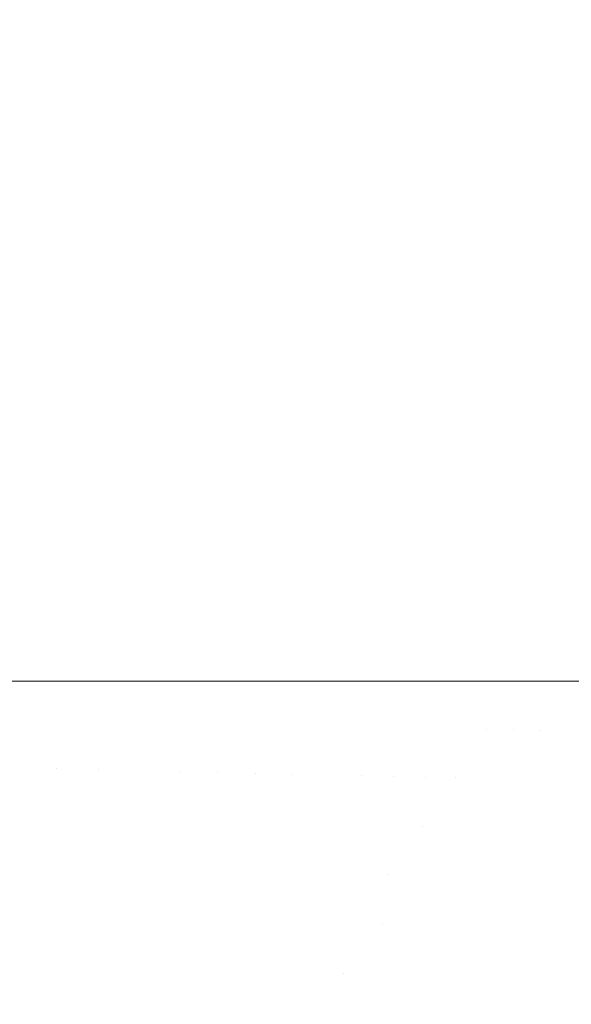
# Model space of a CAD drawing. Header units: centimetres. Extents: x -35.1 to 36.2, y 4.2 to 6.
# Tile 254 of 256: x 12.2219 to 12.2554, y 4.6806 to 4.7404. Entities that reach past the tile are written whole.
import ezdxf

# ---------------------------------------------------------------- set-up
doc = ezdxf.new("R2010")
doc.units = ezdxf.units.CM
doc.header["$LTSCALE"] = 2.54
doc.layers.add('Lucido design-1', color=7, linetype='Continuous')

# ---------------------------------------------------------------- blocks, each defined once
blk = doc.blocks.new('Gruppo-4-1')
at = {"color": 7, "linetype": 'Continuous', "lineweight": 9}
blk.add_3dface([(-34.952766, 5.900212, -2276.22217), (-34.952766, 4.300212, -2276.22217), (36.079692, 4.300212, -2276.22217), (36.079692, 5.900212, -2276.22217)], dxfattribs=at)
for points, invisible_edges in [([(36.079692, 5.900212, -2277.02217), (36.079692, 4.300212, -2277.02217), (12.189936, 4.435582, -2277.02217), (12.20771, 4.443118, -2277.02217)], 10), ([(36.079692, 5.900212, -2277.02217), (12.20771, 4.443118, -2277.02217), (12.224572, 4.451133, -2277.02217)], 9), ([(12.224218, 4.700212, -2276.647918), (12.22105, 4.700212, -2276.645817), (12.22105, 5.900212, -2276.645817), (12.222844, 5.900212, -2276.647007)], 10), ([(12.222844, 5.900212, -2276.647007), (12.225448, 5.900212, -2276.648733), (12.225737, 4.700212, -2276.648925), (12.224218, 4.700212, -2276.647918)], 10), ([(36.079692, 5.900212, -2277.02217), (12.224572, 4.451133, -2277.02217), (12.22936, 4.453664, -2277.02217)], 9), ([(12.225448, 5.900212, -2276.648733), (12.225737, 5.900212, -2276.648925), (12.225737, 4.700212, -2276.648925)], 10), ([(12.226761, 4.700212, -2276.64967), (12.225737, 4.700212, -2276.648925), (12.225737, 5.900212, -2276.648925), (12.227995, 5.900212, -2276.650567)], 10), ([(12.227995, 5.900212, -2276.650567), (12.230108, 5.900212, -2276.652104), (12.230108, 4.700212, -2276.652104), (12.226761, 4.700212, -2276.64967)], 10), ([(12.22936, 4.453664, -2277.02217), (12.240507, 4.459557, -2277.02217), (36.079692, 5.900212, -2277.02217)], 10), ([(12.231654, 4.700212, -2276.653334), (12.230108, 4.700212, -2276.652104), (12.230108, 5.900212, -2276.652104), (12.233001, 5.900212, -2276.654406)], 10), ([(12.233001, 5.900212, -2276.654406), (12.234171, 5.900212, -2276.655337), (12.234171, 4.700212, -2276.655337), (12.231654, 4.700212, -2276.653334)], 10), ([(12.236287, 4.700212, -2276.657176), (12.234171, 4.700212, -2276.655337), (12.234171, 5.900212, -2276.655337), (12.235434, 5.900212, -2276.656435)], 10), ([(12.235434, 5.900212, -2276.656435), (12.237936, 5.900212, -2276.658609), (12.237936, 4.700212, -2276.658609), (12.236287, 4.700212, -2276.657176)], 10), ([(12.237936, 5.900212, -2276.658609), (12.240145, 5.900212, -2276.660703), (12.241417, 4.700212, -2276.661909), (12.238507, 4.700212, -2276.65915)], 10), ([(12.238507, 4.700212, -2276.65915), (12.237936, 4.700212, -2276.658609), (12.237936, 5.900212, -2276.658609)], 10), ([(12.240145, 5.900212, -2276.660703), (12.241417, 5.900212, -2276.661909), (12.241417, 4.700212, -2276.661909)], 10), ([(36.079692, 5.900212, -2277.02217), (12.240507, 4.459557, -2277.02217), (12.255509, 4.468325, -2277.02217)], 9), ([(12.242707, 4.700212, -2276.663241), (12.241417, 4.700212, -2276.661909), (12.241417, 5.900212, -2276.661909), (12.242414, 5.900212, -2276.662939)], 10), ([(12.242414, 5.900212, -2276.662939), (12.244627, 5.900212, -2276.665225), (12.244627, 4.700212, -2276.665225), (12.242707, 4.700212, -2276.663241)], 10), ([(12.244627, 5.900212, -2276.665225), (12.24675, 5.900212, -2276.667617), (12.247577, 4.700212, -2276.668549), (12.244713, 4.700212, -2276.665322)], 10), ([(12.244713, 4.700212, -2276.665322), (12.244627, 4.700212, -2276.665225), (12.244627, 5.900212, -2276.665225)], 10), ([(12.24675, 5.900212, -2276.667617), (12.247577, 5.900212, -2276.668549), (12.247577, 4.700212, -2276.668549)], 10), ([(12.247577, 5.900212, -2276.668549), (12.250219, 4.700212, -2276.671795), (12.248449, 4.700212, -2276.66962)], 9), ([(12.250282, 4.700212, -2276.671873), (12.250219, 4.700212, -2276.671795), (12.247577, 5.900212, -2276.668549), (12.248805, 5.900212, -2276.670058)], 10), ([(12.248449, 4.700212, -2276.66962), (12.247577, 4.700212, -2276.668549), (12.247577, 5.900212, -2276.668549)], 10), ([(12.248805, 5.900212, -2276.670058), (12.250282, 5.900212, -2276.671873), (12.250282, 4.700212, -2276.671873)], 10), ([(12.252697, 5.900212, -2276.675111), (12.252697, 4.700212, -2276.675111), (12.250282, 4.700212, -2276.671873), (12.250282, 5.900212, -2276.671873)], 5), ([(12.254952, 4.700212, -2276.678419), (12.253474, 4.700212, -2276.676251), (12.252697, 5.900212, -2276.675111), (12.254492, 5.900212, -2276.677744)], 10), ([(12.253474, 4.700212, -2276.676251), (12.252697, 4.700212, -2276.675111), (12.252697, 5.900212, -2276.675111)], 10), ([(12.254492, 5.900212, -2276.677744), (12.254952, 5.900212, -2276.678419), (12.254952, 4.700212, -2276.678419)], 10), ([(12.256417, 4.700212, -2276.680778), (12.254952, 4.700212, -2276.678419), (12.254952, 5.900212, -2276.678419), (12.2562, 5.900212, -2276.680428)], 10), ([(12.22105, 4.700212, -2276.645817), (12.224218, 4.700212, -2276.647918), (12.22412, 4.694913, -2276.647895), (12.221522, 4.694975, -2276.646189)], 14), ([(12.22412, 4.694913, -2276.647895), (12.224218, 4.700212, -2276.647918), (12.225737, 4.700212, -2276.648925)], 9), ([(12.225737, 4.700212, -2276.648925), (12.22666, 4.694853, -2276.649653), (12.22412, 4.694913, -2276.647895)], 11), ([(12.225737, 4.700212, -2276.648925), (12.226761, 4.700212, -2276.64967), (12.22666, 4.694853, -2276.649653)], 10), ([(12.226761, 4.700212, -2276.64967), (12.230108, 4.700212, -2276.652104), (12.229139, 4.694794, -2276.651459), (12.22666, 4.694853, -2276.649653)], 14), ([(12.231554, 4.694737, -2276.653313), (12.229139, 4.694794, -2276.651459), (12.230108, 4.700212, -2276.652104)], 11), ([(12.230108, 4.700212, -2276.652104), (12.231654, 4.700212, -2276.653334), (12.231554, 4.694737, -2276.653313)], 10), ([(12.233904, 4.694681, -2276.655213), (12.231554, 4.694737, -2276.653313), (12.231654, 4.700212, -2276.653334)], 11), ([(12.231654, 4.700212, -2276.653334), (12.234171, 4.700212, -2276.655337), (12.233904, 4.694681, -2276.655213)], 10), ([(12.236186, 4.694627, -2276.657156), (12.233904, 4.694681, -2276.655213), (12.234171, 4.700212, -2276.655337)], 11), ([(12.234171, 4.700212, -2276.655337), (12.236287, 4.700212, -2276.657176), (12.236186, 4.694627, -2276.657156)], 10), ([(12.236186, 4.694627, -2276.657156), (12.236287, 4.700212, -2276.657176), (12.237936, 4.700212, -2276.658609)], 9), ([(12.237936, 4.700212, -2276.658609), (12.238397, 4.694574, -2276.65914), (12.236186, 4.694627, -2276.657156)], 11), ([(12.237936, 4.700212, -2276.658609), (12.238507, 4.700212, -2276.65915), (12.238397, 4.694574, -2276.65914)], 10), ([(12.240537, 4.694523, -2276.661164), (12.238397, 4.694574, -2276.65914), (12.238507, 4.700212, -2276.65915), (12.241417, 4.700212, -2276.661909)], 11), ([(12.242602, 4.694474, -2276.663225), (12.240537, 4.694523, -2276.661164), (12.241417, 4.700212, -2276.661909)], 11), ([(12.241417, 4.700212, -2276.661909), (12.242707, 4.700212, -2276.663241), (12.242602, 4.694474, -2276.663225)], 10), ([(12.244592, 4.694427, -2276.665321), (12.242602, 4.694474, -2276.663225), (12.242707, 4.700212, -2276.663241)], 11), ([(12.242707, 4.700212, -2276.663241), (12.244627, 4.700212, -2276.665225), (12.244592, 4.694427, -2276.665321)], 10), ([(12.244627, 4.700212, -2276.665225), (12.244713, 4.700212, -2276.665322), (12.244592, 4.694427, -2276.665321)], 10), ([(12.246505, 4.694382, -2276.667449), (12.244592, 4.694427, -2276.665321), (12.244713, 4.700212, -2276.665322)], 11), ([(12.244713, 4.700212, -2276.665322), (12.247577, 4.700212, -2276.668549), (12.246505, 4.694382, -2276.667449)], 10), ([(12.24834, 4.694338, -2276.669608), (12.246505, 4.694382, -2276.667449), (12.247577, 4.700212, -2276.668549)], 11), ([(12.247577, 4.700212, -2276.668549), (12.248449, 4.700212, -2276.66962), (12.24834, 4.694338, -2276.669608)], 10), ([(12.24834, 4.694338, -2276.669608), (12.248449, 4.700212, -2276.66962), (12.25019, 4.697277, -2276.671794)], 11), ([(12.248449, 4.700212, -2276.66962), (12.250219, 4.700212, -2276.671795), (12.25019, 4.697277, -2276.671794)], 10), ([(12.25019, 4.697277, -2276.671794), (12.250219, 4.700212, -2276.671795), (12.250282, 4.700212, -2276.671873)], 9), ([(12.251865, 4.697257, -2276.674006), (12.25019, 4.697277, -2276.671794), (12.250282, 4.700212, -2276.671873)], 11), ([(12.250282, 4.700212, -2276.671873), (12.252697, 4.700212, -2276.675111), (12.251865, 4.697257, -2276.674006)], 10), ([(12.253459, 4.697239, -2276.676241), (12.251865, 4.697257, -2276.674006), (12.252697, 4.700212, -2276.675111)], 11), ([(12.252697, 4.700212, -2276.675111), (12.253474, 4.700212, -2276.676251), (12.253459, 4.697239, -2276.676241)], 10), ([(12.253459, 4.697239, -2276.676241), (12.253474, 4.700212, -2276.676251), (12.254952, 4.700212, -2276.678419)], 9), ([(12.254952, 4.700212, -2276.678419), (12.254971, 4.697221, -2276.678496), (12.253459, 4.697239, -2276.676241)], 11), ([(12.254971, 4.697221, -2276.678496), (12.254952, 4.700212, -2276.678419), (12.256417, 4.700212, -2276.680778), (12.2564, 4.697204, -2276.680769)], 13), ([(12.25019, 4.697277, -2276.671794), (12.250095, 4.694297, -2276.671794), (12.24834, 4.694338, -2276.669608)], 11), ([(12.251865, 4.697257, -2276.674006), (12.25177, 4.694257, -2276.674006), (12.250095, 4.694297, -2276.671794), (12.25019, 4.697277, -2276.671794)], 15), ([(12.253459, 4.697239, -2276.676241), (12.253363, 4.694219, -2276.676241), (12.25177, 4.694257, -2276.674006), (12.251865, 4.697257, -2276.674006)], 15), ([(12.254971, 4.697221, -2276.678496), (12.254874, 4.694183, -2276.678496), (12.253363, 4.694219, -2276.676241), (12.253459, 4.697239, -2276.676241)], 15), ([(12.2564, 4.697204, -2276.680769), (12.256303, 4.694149, -2276.680769), (12.254874, 4.694183, -2276.678496), (12.254971, 4.697221, -2276.678496)], 15), ([(12.221522, 4.694975, -2276.646189), (12.22412, 4.694913, -2276.647895), (12.223768, 4.689452, -2276.647895), (12.221175, 4.689577, -2276.646189)], 15), ([(12.226304, 4.689329, -2276.649653), (12.223768, 4.689452, -2276.647895), (12.22412, 4.694913, -2276.647895), (12.22666, 4.694853, -2276.649653)], 15), ([(12.22666, 4.694853, -2276.649653), (12.229139, 4.694794, -2276.651459), (12.228779, 4.68921, -2276.651459), (12.226304, 4.689329, -2276.649653)], 15), ([(12.231191, 4.689093, -2276.653313), (12.228779, 4.68921, -2276.651459), (12.229139, 4.694794, -2276.651459), (12.231554, 4.694737, -2276.653313)], 15), ([(12.231554, 4.694737, -2276.653313), (12.233904, 4.694681, -2276.655213), (12.233537, 4.68898, -2276.655213), (12.231191, 4.689093, -2276.653313)], 15), ([(12.235815, 4.68887, -2276.657156), (12.233537, 4.68898, -2276.655213), (12.233904, 4.694681, -2276.655213), (12.236186, 4.694627, -2276.657156)], 15), ([(12.236186, 4.694627, -2276.657156), (12.238397, 4.694574, -2276.65914), (12.238023, 4.688764, -2276.65914), (12.235815, 4.68887, -2276.657156)], 15), ([(12.240159, 4.68866, -2276.661164), (12.238023, 4.688764, -2276.65914), (12.238397, 4.694574, -2276.65914), (12.240537, 4.694523, -2276.661164)], 15), ([(12.240537, 4.694523, -2276.661164), (12.242602, 4.694474, -2276.663225), (12.242221, 4.688561, -2276.663225), (12.240159, 4.68866, -2276.661164)], 15), ([(12.244208, 4.688465, -2276.665321), (12.242221, 4.688561, -2276.663225), (12.242602, 4.694474, -2276.663225), (12.244592, 4.694427, -2276.665321)], 15), ([(12.244208, 4.688465, -2276.665321), (12.244592, 4.694427, -2276.665321), (12.246346, 4.6914, -2276.667449)], 11), ([(12.244592, 4.694427, -2276.665321), (12.246505, 4.694382, -2276.667449), (12.246346, 4.6914, -2276.667449)], 11), ([(12.246346, 4.6914, -2276.667449), (12.246505, 4.694382, -2276.667449), (12.24834, 4.694338, -2276.669608), (12.24818, 4.691334, -2276.669608)], 15), ([(12.24818, 4.691334, -2276.669608), (12.24834, 4.694338, -2276.669608), (12.250095, 4.694297, -2276.671794), (12.249934, 4.691271, -2276.671794)], 15), ([(12.249934, 4.691271, -2276.671794), (12.250095, 4.694297, -2276.671794), (12.25177, 4.694257, -2276.674006), (12.251607, 4.691211, -2276.674006)], 15), ([(12.251607, 4.691211, -2276.674006), (12.25177, 4.694257, -2276.674006), (12.253363, 4.694219, -2276.676241), (12.253199, 4.691153, -2276.676241)], 15), ([(12.253199, 4.691153, -2276.676241), (12.253363, 4.694219, -2276.676241), (12.254874, 4.694183, -2276.678496), (12.25471, 4.691099, -2276.678496)], 15), ([(12.25471, 4.691099, -2276.678496), (12.254874, 4.694183, -2276.678496), (12.256303, 4.694149, -2276.680769), (12.256137, 4.691048, -2276.680769)], 15), ([(12.246346, 4.6914, -2276.667449), (12.246118, 4.688373, -2276.667449), (12.244208, 4.688465, -2276.665321)], 11), ([(12.24818, 4.691334, -2276.669608), (12.24795, 4.688284, -2276.669608), (12.246118, 4.688373, -2276.667449), (12.246346, 4.6914, -2276.667449)], 15), ([(12.249934, 4.691271, -2276.671794), (12.249702, 4.6882, -2276.671794), (12.24795, 4.688284, -2276.669608), (12.24818, 4.691334, -2276.669608)], 15), ([(12.251607, 4.691211, -2276.674006), (12.251374, 4.688119, -2276.674006), (12.249702, 4.6882, -2276.671794), (12.249934, 4.691271, -2276.671794)], 15), ([(12.253199, 4.691153, -2276.676241), (12.252965, 4.688042, -2276.676241), (12.251374, 4.688119, -2276.674006), (12.251607, 4.691211, -2276.674006)], 15), ([(12.25471, 4.691099, -2276.678496), (12.254474, 4.687969, -2276.678496), (12.252965, 4.688042, -2276.676241), (12.253199, 4.691153, -2276.676241)], 15), ([(12.256137, 4.691048, -2276.680769), (12.2559, 4.6879, -2276.680769), (12.254474, 4.687969, -2276.678496), (12.25471, 4.691099, -2276.678496)], 15), ([(12.221175, 4.689577, -2276.646189), (12.223768, 4.689452, -2276.647895), (12.223155, 4.68383, -2276.647895), (12.220568, 4.68402, -2276.646189)], 15), ([(12.225684, 4.683643, -2276.649653), (12.223155, 4.68383, -2276.647895), (12.223768, 4.689452, -2276.647895), (12.226304, 4.689329, -2276.649653)], 15), ([(12.226304, 4.689329, -2276.649653), (12.228779, 4.68921, -2276.651459), (12.228152, 4.683461, -2276.651459), (12.225684, 4.683643, -2276.649653)], 15), ([(12.230557, 4.683284, -2276.653313), (12.228152, 4.683461, -2276.651459), (12.228779, 4.68921, -2276.651459), (12.231191, 4.689093, -2276.653313)], 15), ([(12.231191, 4.689093, -2276.653313), (12.233537, 4.68898, -2276.655213), (12.232896, 4.683112, -2276.655213), (12.230557, 4.683284, -2276.653313)], 15), ([(12.235168, 4.682944, -2276.657156), (12.232896, 4.683112, -2276.655213), (12.233537, 4.68898, -2276.655213), (12.235815, 4.68887, -2276.657156)], 15), ([(12.235815, 4.68887, -2276.657156), (12.238023, 4.688764, -2276.65914), (12.23737, 4.682782, -2276.65914), (12.235168, 4.682944, -2276.657156)], 15), ([(12.239501, 4.682625, -2276.661164), (12.23737, 4.682782, -2276.65914), (12.238023, 4.688764, -2276.65914), (12.240159, 4.68866, -2276.661164)], 15), ([(12.240159, 4.68866, -2276.661164), (12.242221, 4.688561, -2276.663225), (12.241557, 4.682473, -2276.663225), (12.239501, 4.682625, -2276.661164)], 15), ([(12.241557, 4.682473, -2276.663225), (12.242221, 4.688561, -2276.663225), (12.243911, 4.685418, -2276.665321)], 11), ([(12.242221, 4.688561, -2276.663225), (12.244208, 4.688465, -2276.665321), (12.243911, 4.685418, -2276.665321)], 11), ([(12.243911, 4.685418, -2276.665321), (12.244208, 4.688465, -2276.665321), (12.246118, 4.688373, -2276.667449), (12.245818, 4.685302, -2276.667449)], 15), ([(12.245818, 4.685302, -2276.667449), (12.246118, 4.688373, -2276.667449), (12.24795, 4.688284, -2276.669608), (12.247648, 4.68519, -2276.669608)], 15), ([(12.247648, 4.68519, -2276.669608), (12.24795, 4.688284, -2276.669608), (12.249702, 4.6882, -2276.671794), (12.249398, 4.685084, -2276.671794)], 15), ([(12.249398, 4.685084, -2276.671794), (12.249702, 4.6882, -2276.671794), (12.251374, 4.688119, -2276.674006), (12.251068, 4.684982, -2276.674006)], 15), ([(12.251068, 4.684982, -2276.674006), (12.251374, 4.688119, -2276.674006), (12.252965, 4.688042, -2276.676241), (12.252657, 4.684885, -2276.676241)], 15), ([(12.252657, 4.684885, -2276.676241), (12.252965, 4.688042, -2276.676241), (12.254474, 4.687969, -2276.678496), (12.254164, 4.684794, -2276.678496)], 15), ([(12.254164, 4.684794, -2276.678496), (12.254474, 4.687969, -2276.678496), (12.2559, 4.6879, -2276.680769), (12.255588, 4.684707, -2276.680769)], 15), ([(12.243911, 4.685418, -2276.665321), (12.243539, 4.682327, -2276.665321), (12.241557, 4.682473, -2276.663225)], 11), ([(12.245818, 4.685302, -2276.667449), (12.245443, 4.682187, -2276.667449), (12.243539, 4.682327, -2276.665321), (12.243911, 4.685418, -2276.665321)], 15), ([(12.247648, 4.68519, -2276.669608), (12.24727, 4.682052, -2276.669608), (12.245443, 4.682187, -2276.667449), (12.245818, 4.685302, -2276.667449)], 15), ([(12.249398, 4.685084, -2276.671794), (12.249017, 4.681923, -2276.671794), (12.24727, 4.682052, -2276.669608), (12.247648, 4.68519, -2276.669608)], 15), ([(12.251068, 4.684982, -2276.674006), (12.250685, 4.6818, -2276.674006), (12.249017, 4.681923, -2276.671794), (12.249398, 4.685084, -2276.671794)], 15), ([(12.252657, 4.684885, -2276.676241), (12.252271, 4.681684, -2276.676241), (12.250685, 4.6818, -2276.674006), (12.251068, 4.684982, -2276.674006)], 15), ([(12.254164, 4.684794, -2276.678496), (12.253776, 4.681573, -2276.678496), (12.252271, 4.681684, -2276.676241), (12.252657, 4.684885, -2276.676241)], 15), ([(12.255588, 4.684707, -2276.680769), (12.255198, 4.681468, -2276.680769), (12.253776, 4.681573, -2276.678496), (12.254164, 4.684794, -2276.678496)], 15), ([(12.256931, 4.684625, -2276.683058), (12.256539, 4.681369, -2276.683058), (12.255198, 4.681468, -2276.680769), (12.255588, 4.684707, -2276.680769)], 15), ([(12.220568, 4.68402, -2276.646189), (12.223155, 4.68383, -2276.647895), (12.222256, 4.67805, -2276.647895), (12.21968, 4.678307, -2276.646189)], 15), ([(12.224775, 4.677797, -2276.649653), (12.222256, 4.67805, -2276.647895), (12.223155, 4.68383, -2276.647895), (12.225684, 4.683643, -2276.649653)], 15), ([(12.225684, 4.683643, -2276.649653), (12.228152, 4.683461, -2276.651459), (12.227233, 4.677551, -2276.651459), (12.224775, 4.677797, -2276.649653)], 15), ([(12.229628, 4.677311, -2276.653313), (12.227233, 4.677551, -2276.651459), (12.228152, 4.683461, -2276.651459), (12.230557, 4.683284, -2276.653313)], 15), ([(12.230557, 4.683284, -2276.653313), (12.232896, 4.683112, -2276.655213), (12.231958, 4.677078, -2276.655213), (12.229628, 4.677311, -2276.653313)], 15), ([(12.234221, 4.676852, -2276.657156), (12.231958, 4.677078, -2276.655213), (12.232896, 4.683112, -2276.655213), (12.235168, 4.682944, -2276.657156)], 15), ([(12.235168, 4.682944, -2276.657156), (12.23737, 4.682782, -2276.65914), (12.236414, 4.676632, -2276.65914), (12.234221, 4.676852, -2276.657156)], 15), ([(12.238536, 4.67642, -2276.661164), (12.236414, 4.676632, -2276.65914), (12.23737, 4.682782, -2276.65914), (12.239501, 4.682625, -2276.661164)], 15), ([(12.238536, 4.67642, -2276.661164), (12.239501, 4.682625, -2276.661164), (12.241111, 4.679365, -2276.663225)], 11), ([(12.239501, 4.682625, -2276.661164), (12.241557, 4.682473, -2276.663225), (12.241111, 4.679365, -2276.663225)], 11), ([(12.241111, 4.679365, -2276.663225), (12.241557, 4.682473, -2276.663225), (12.243539, 4.682327, -2276.665321), (12.243089, 4.679193, -2276.665321)], 15), ([(12.243089, 4.679193, -2276.665321), (12.243539, 4.682327, -2276.665321), (12.245443, 4.682187, -2276.667449), (12.24499, 4.679028, -2276.667449)], 15), ([(12.24499, 4.679028, -2276.667449), (12.245443, 4.682187, -2276.667449), (12.24727, 4.682052, -2276.669608), (12.246813, 4.67887, -2276.669608)], 15), ([(12.246813, 4.67887, -2276.669608), (12.24727, 4.682052, -2276.669608), (12.249017, 4.681923, -2276.671794), (12.248557, 4.678719, -2276.671794)], 15), ([(12.248557, 4.678719, -2276.671794), (12.249017, 4.681923, -2276.671794), (12.250685, 4.6818, -2276.674006), (12.250222, 4.678574, -2276.674006)], 15), ([(12.250222, 4.678574, -2276.674006), (12.250685, 4.6818, -2276.674006), (12.252271, 4.681684, -2276.676241), (12.251805, 4.678437, -2276.676241)], 15), ([(12.251805, 4.678437, -2276.676241), (12.252271, 4.681684, -2276.676241), (12.253776, 4.681573, -2276.678496), (12.253307, 4.678307, -2276.678496)], 15), ([(12.253307, 4.678307, -2276.678496), (12.253776, 4.681573, -2276.678496), (12.255198, 4.681468, -2276.680769), (12.254727, 4.678183, -2276.680769)], 15), ([(12.254727, 4.678183, -2276.680769), (12.255198, 4.681468, -2276.680769), (12.256539, 4.681369, -2276.683058), (12.256065, 4.678067, -2276.683058)], 15)]:
    blk.add_3dface(points, dxfattribs=dict(at, invisible_edges=invisible_edges))

msp = doc.modelspace()

# ---------------------------------------------------------------- block references
at = {"layer": 'Lucido design-1', "color": 7}
msp.add_blockref('Gruppo-4-1', (0, 0), dxfattribs=at)

doc.saveas('drawing.dxf')
